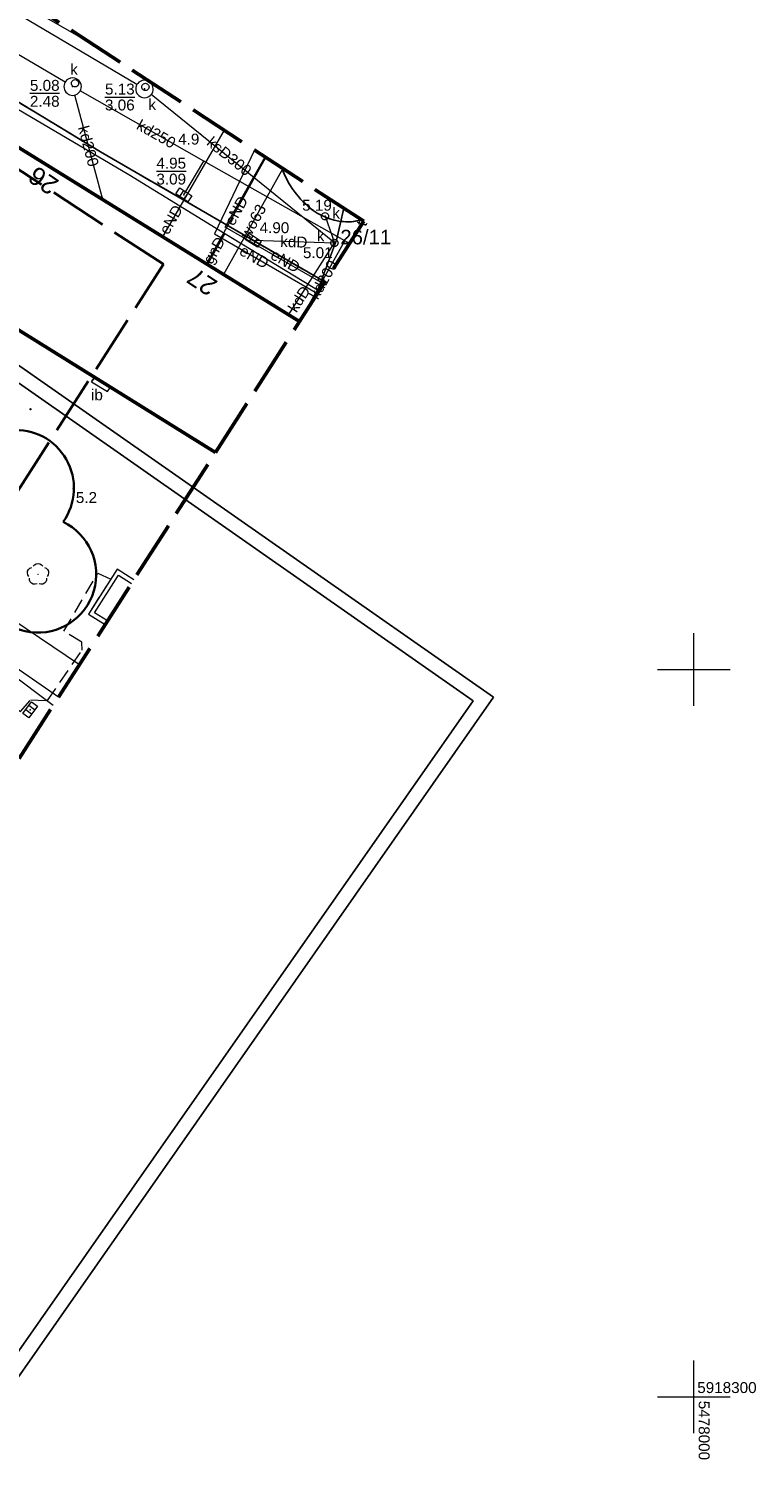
# Model space of a CAD drawing. Extents: x 5477758 to 5478338, y 5918296 to 5918505.
# Tile 58 of 135: x 5477954 to 5478004, y 5918296 to 5918394. Entities that reach past the tile are written whole.
import ezdxf
from ezdxf.enums import TextEntityAlignment as Align

# ---------------------------------------------------------------- set-up
doc = ezdxf.new("R2010")
doc.units = 0
doc.header["$PDSIZE"] = 0.75
for name, pattern in [('PRZER1-1', [2, 1, -1]), ('PRZER2-1', [3, 2, -1]), ('PRZER3-1', [4, 3, -1]), ('PRZER4-1', [5, 4, -1])]:
    doc.linetypes.add(name, pattern=pattern)
doc.layers.get('0').update_dxf_attribs({"linetype": 'CONTINUOUS'})
for name, color, linetype, lineweight in [('FrameItemsLayer$', 7, 'CONTINUOUS', 0), ('GEPPGD', 7, 'CONTINUOUS', 18), ('GESBZO', 7, 'CONTINUOUS', 50), ('GESDZI', 7, 'CONTINUOUS', 18), ('GESDZI_O', 7, 'CONTINUOUS', 18), ('GSLKRW', 7, 'CONTINUOUS', 25), ('GSPPRB', 7, 'CONTINUOUS', 20), ('GSPWPN', 7, 'CONTINUOUS', 13), ('GSPWPN_O', 7, 'CONTINUOUS', 13), ('GSSDSO', 7, 'CONTINUOUS', 18), ('GSSIIN', 7, 'CONTINUOUS', 18), ('GSSIIN_O', 7, 'CONTINUOUS', 18), ('GSSKOA', 7, 'PRZER3-1', 18), ('GSSKOD', 7, 'PRZER2-1', 18), ('GUPIWZ', 7, 'CONTINUOUS', 18), ('GUPIWZ_O', 7, 'CONTINUOUS', 18), ('GUPPRZ', 7, 'CONTINUOUS', 18), ('GUPPRZ_O', 7, 'CONTINUOUS', 18), ('GUSIKP', 7, 'CONTINUOUS', 18), ('OT_Rzedna', 7, 'CONTINUOUS', 18), ('pomiar', 7, 'CONTINUOUS', 18), ('zakres', 150, 'PRZER4-1', 50), ('ZZ_korona', 7, 'CONTINUOUS', 35)]:
    doc.layers.add(name, color=color, linetype=linetype, lineweight=lineweight)
for name, color, linetype, lineweight, true_color in [('GEPADR_O', 7, 'CONTINUOUS', 18, 0x800040), ('GESUZY', 7, 'PRZER1-1', 18, 0x008000), ('GSPRDL', 7, 'CONTINUOUS', 18, 0x008000), ('GULEPR', 1, 'CONTINUOUS', 18, 0xff0000), ('GULEPR_O', 1, 'CONTINUOUS', 18, 0xff0000), ('GULGPR', 7, 'CONTINUOUS', 18, 0xeaea00), ('GULGPR_O', 7, 'CONTINUOUS', 18, 0xeaea00), ('GULKPR', 7, 'CONTINUOUS', 18, 0x803300), ('GULKPR_O', 7, 'CONTINUOUS', 18, 0x803300), ('GULTPR', 7, 'CONTINUOUS', 18, 0xff9100), ('GULTPR_O', 7, 'CONTINUOUS', 18, 0xff9100), ('GULWPR', 5, 'CONTINUOUS', 18, 0x0000ff), ('GULWPR_O', 5, 'CONTINUOUS', 18, 0x0000ff), ('GUPKKS', 7, 'CONTINUOUS', 18, 0x803300), ('GUPKSD', 7, 'CONTINUOUS', 18, 0x803300)]:
    doc.layers.add(name, color=color, linetype=linetype, lineweight=lineweight, true_color=true_color)
doc.layers.add('kołnierz', color=11, linetype='CONTINUOUS', lineweight=70, plot=False)
doc.layers.add('ZZ_ramka', color=6, linetype='CONTINUOUS')
doc.styles.add('GEO-INFO', font='arial.ttf')

# ---------------------------------------------------------------- blocks, each defined once
blk = doc.blocks.new('POINT')
at = {"color": 0}
blk.add_point((0, 0), dxfattribs=at)
blk = doc.blocks.new('EPPGN')
blk.add_hatch(color=0).paths.add_polyline_path([(0, -0.09), (0.027812, -0.085595), (0.052901, -0.072812), (0.072812, -0.052901), (0.085595, -0.027812), (0.09, 0), (0.085595, 0.027812), (0.072812, 0.052901), (0.052901, 0.072812), (0.027812, 0.085595), (0, 0.09), (-0.027812, 0.085595), (-0.052901, 0.072812), (-0.072812, 0.052901), (-0.085595, 0.027812), (-0.09, 0), (-0.085595, -0.027812), (-0.072812, -0.052901), (-0.052901, -0.072812), (-0.027812, -0.085595)])
blk = doc.blocks.new('SUUS05')
at = {"color": 0}
blk.add_lwpolyline([(0.5, -0.25), (-0.5, -0.25), (-0.5, 0.25), (0.5, 0.25)], close=True, dxfattribs=at)
for points in [[(-0.175, -0.25), (-0.175, 0.25)], [(0.175, -0.25), (0.175, 0.25)]]:
    blk.add_lwpolyline(points, dxfattribs=at)
blk = doc.blocks.new('KOLO')
blk.add_hatch(color=0).paths.add_polyline_path([(-0.5, 0), (-0.482963, -0.12941), (-0.433013, -0.25), (-0.353553, -0.353553), (-0.25, -0.433013), (-0.12941, -0.482963), (0, -0.5), (0.12941, -0.482963), (0.25, -0.433013), (0.353553, -0.353553), (0.433013, -0.25), (0.482963, -0.12941), (0.5, 0), (0.482963, 0.12941), (0.433013, 0.25), (0.353553, 0.353553), (0.25, 0.433013), (0.12941, 0.482963), (0, 0.5), (-0.12941, 0.482963), (-0.25, 0.433013), (-0.353553, 0.353553), (-0.433013, 0.25), (-0.482963, 0.12941)])
blk = doc.blocks.new('OKRAG_PELNY')
at = {"color": 0}
blk.add_lwpolyline([(0, 0.5), (0.12941, 0.482963), (0.25, 0.433013), (0.353553, 0.353553), (0.433013, 0.25), (0.482963, 0.12941), (0.5, 0), (0.482963, -0.12941), (0.433013, -0.25), (0.353553, -0.353553), (0.25, -0.433013), (0.12941, -0.482963), (0, -0.5), (-0.12941, -0.482963), (-0.25, -0.433013), (-0.353553, -0.353553), (-0.433013, -0.25), (-0.482963, -0.12941), (-0.5, 0), (-0.482963, 0.12941), (-0.433013, 0.25), (-0.353553, 0.353553), (-0.25, 0.433013), (-0.12941, 0.482963)], close=True, dxfattribs=at)
blk = doc.blocks.new('SPDLP')
blk.add_hatch(color=0).paths.add_polyline_path([(0, -0.09), (0.027812, -0.085595), (0.052901, -0.072812), (0.072812, -0.052901), (0.085595, -0.027812), (0.09, 0), (0.085595, 0.027812), (0.072812, 0.052901), (0.052901, 0.072812), (0.027812, 0.085595), (0, 0.09), (-0.027812, 0.085595), (-0.052901, 0.072812), (-0.072812, 0.052901), (-0.085595, 0.027812), (-0.09, 0), (-0.085595, -0.027812), (-0.072812, -0.052901), (-0.052901, -0.072812), (-0.027812, -0.085595)])
at = {"color": 0}
for points in [[(-1.271938, -0.268652), (-1.40916, -0.048001), (-1.462858, 0.20623), (-1.426585, 0.463525), (-1.304695, 0.693003), (-1.11182, 0.867117), (-0.871109, 0.964971)], [(-0.648554, 1.126667), (-0.481106, 1.325358), (-0.255912, 1.454989), (0, 1.5), (0.255912, 1.454989), (0.481106, 1.325358), (0.648554, 1.126667)], [(0.871109, 0.964971), (1.11182, 0.867117), (1.304695, 0.693003), (1.426585, 0.463525), (1.462858, 0.20623), (1.40916, -0.048001), (1.271938, -0.268652)], [(-0.137547, -1.292703), (-0.389802, -1.355024), (-0.648184, -1.327532), (-0.881678, -1.213525), (-1.062258, -1.026689), (-1.168249, -0.78945), (-1.186929, -0.530282)], [(1.186929, -0.530282), (1.168249, -0.78945), (1.062258, -1.026689), (0.881678, -1.213525), (0.648184, -1.327532), (0.389802, -1.355024), (0.137547, -1.292703)]]:
    blk.add_lwpolyline(points, dxfattribs=at)
blk = doc.blocks.new('OTRN')
at = {"linetype": 'Continuous', "lineweight": 13}
blk.add_hatch(color=0, dxfattribs=at).paths.add_polyline_path([(0, -0.09, 1), (0, 0.09, 1)])
at = {"color": 0, "linetype": 'Continuous', "lineweight": 13}
blk.add_circle((0, 0), 0.0906, dxfattribs=at)

msp = doc.modelspace()

# ---------------------------------------------------------------- linework, layer by layer
msp.add_line((5477958.61, 5918369.77), (5477958.81, 5918370.07))
at = {"layer": 'FrameItemsLayer$', "color": 7, "linetype": 'Continuous', "lineweight": 18}
for points in [[(5478000, 5918347.5), (5478000, 5918352.5)], [(5477997.5, 5918350), (5478002.5, 5918350)], [(5478000, 5918297.5), (5478000, 5918302.5)], [(5477997.5, 5918300), (5478002.5, 5918300)]]:
    msp.add_lwpolyline(points, dxfattribs=at)
at = {"layer": 'GESBZO', "color": 7, "linetype": 'Continuous', "lineweight": 50}
for points in [[(5477911.982, 5918399.231), (5477917.56, 5918408.197), (5477972.897, 5918373.915)], [(5477967.119, 5918364.903), (5477911.982, 5918399.231)]]:
    msp.add_lwpolyline(points, dxfattribs=at)
at = {"layer": 'GESDZI', "color": 7, "linetype": 'Continuous', "lineweight": 18}
for points in [[(5477958.503, 5918401.94), (5477950.46, 5918406.9), (5477941.35, 5918412.22), (5477918.68, 5918425.35), (5477913.96, 5918422.85), (5477922.92, 5918418.17), (5477916.33, 5918408.95), (5477972.897, 5918373.915)], [(5477972.897, 5918373.915), (5477916.33, 5918408.95), (5477901.96, 5918388.82), (5477899.13, 5918390.84), (5477865.49, 5918345.57), (5477927.041, 5918302.392)], [(5477975.94, 5918381.692), (5477975.44, 5918379.49), (5477973.979, 5918375.604)], [(5477973.979, 5918375.604), (5477975.44, 5918379.49), (5477975.94, 5918381.692)]]:
    msp.add_lwpolyline(points, dxfattribs=at)
at = {"layer": 'GESUZY', "color": 96, "linetype": 'PRZER1-1', "lineweight": 18, "ltscale": 0.5, "true_color": 0x008000}
for points in [[(5477927.041, 5918302.392), (5477865.49, 5918345.57), (5477899.13, 5918390.84), (5477901.96, 5918388.82), (5477916.33, 5918408.95), (5477972.897, 5918373.915)], [(5477972.897, 5918373.915), (5477916.33, 5918408.95), (5477901.96, 5918388.82), (5477899.13, 5918390.84), (5477865.49, 5918345.57), (5477927.041, 5918302.392)]]:
    msp.add_lwpolyline(points, dxfattribs=at)
at = {"layer": 'GSLKRW', "color": 7, "linetype": 'Continuous', "lineweight": 25}
msp.add_lwpolyline([(5477974.636, 5918376.629), (5477959.233, 5918385.576), (5477951.149, 5918390.455), (5477931.59, 5918402.551), (5477916.923, 5918411.582)], dxfattribs=at)
msp.add_lwpolyline([(5477971.657, 5918384.49, 0.142611), (5477973.83, 5918381.537, 0.148813), (5477976.231, 5918380.756, 0.061403), (5477977.155, 5918380.898)], format="xyb", dxfattribs=at)
at = {"layer": 'GSPPRB', "color": 7, "linetype": 'Continuous', "lineweight": 20}
for p in [(5477966.314, 5918384.927), (5477959.334, 5918382.456), (5477977.215, 5918380.832), (5477963.492, 5918379.738), (5477976.01, 5918379.457), (5477966.517, 5918377.864), (5477966.565, 5918377.834), (5477967.681, 5918377.132), (5477973.028, 5918374.13)]:
    msp.add_point(p, dxfattribs=at)
at = {"layer": 'GSSDSO', "color": 7, "linetype": 'Continuous', "lineweight": 18}
for points in [[(5477961.516, 5918356.165), (5477960.367, 5918356.894), (5477958.394, 5918353.802), (5477959.543, 5918353.087)], [(5477959.705, 5918353.34), (5477958.81, 5918353.897), (5477960.459, 5918356.48), (5477961.354, 5918355.912)]]:
    msp.add_lwpolyline(points, dxfattribs=at)
at = {"layer": 'GSSIIN', "color": 7, "linetype": 'Continuous', "lineweight": 18}
msp.add_lwpolyline([(5477959.711, 5918369.093), (5477959.899, 5918369.398), (5477958.813, 5918370.074), (5477958.61, 5918369.77)], close=True, dxfattribs=at)
at = {"layer": 'GSSKOA', "color": 7, "linetype": 'PRZER3-1', "lineweight": 18, "ltscale": 0.5}
msp.add_lwpolyline([(5477974.636, 5918376.629), (5477959.233, 5918385.576), (5477951.149, 5918390.455), (5477931.59, 5918402.551), (5477916.923, 5918411.582)], dxfattribs=at)
msp.add_lwpolyline([(5477971.657, 5918384.49, 0.142611), (5477973.83, 5918381.537, 0.148813), (5477976.231, 5918380.756, 0.061403), (5477977.155, 5918380.898)], format="xyb", dxfattribs=at)
at = {"layer": 'GSSKOD', "color": 7, "linetype": 'PRZER2-1', "lineweight": 18, "ltscale": 0.5}
msp.add_lwpolyline([(5477909.644, 5918410.498, -0.138117), (5477912.469, 5918412.502, -0.17002), (5477916.923, 5918411.582), (5477931.59, 5918402.551), (5477951.149, 5918390.455), (5477959.233, 5918385.576), (5477974.636, 5918376.629)], format="xyb", dxfattribs=at)
for points in [[(5477972.895, 5918373.912), (5477917.56, 5918408.197)], [(5477919.712, 5918371.162), (5477940.619, 5918356.896), (5477940.505, 5918356.73), (5477940.956, 5918356.429), (5477953.729, 5918347.096), (5477954.44, 5918347.914), (5477955.591, 5918347.853), (5477957.953, 5918351.321), (5477957.936, 5918351.88), (5477956.696, 5918352.617), (5477959.044, 5918356.623), (5477959.921, 5918356.195), (5477958.394, 5918353.802), (5477959.543, 5918353.087)]]:
    msp.add_lwpolyline(points, dxfattribs=at)
at = {"layer": 'GULEPR', "color": 1, "linetype": 'Continuous', "lineweight": 18, "true_color": 0xff0000}
for points in [[(5477967.709, 5918387.069), (5477963.492, 5918379.738)], [(5477969.809, 5918385.698), (5477967.053, 5918379.937), (5477974.123, 5918375.828)], [(5477966.517, 5918377.864), (5477970.593, 5918385.185)], [(5477974.552, 5918376.497), (5477967.786, 5918380.387), (5477970.527, 5918385.228)], [(5477955.967, 5918347.509), (5477939.89, 5918359.601), (5477937.287, 5918356.02)]]:
    msp.add_lwpolyline(points, dxfattribs=at)
at = {"layer": 'GULGPR', "color": 2, "linetype": 'Continuous', "lineweight": 18, "true_color": 0xeaea00}
for points in [[(5477891.124, 5918425.698), (5477899.646, 5918420.458), (5477911.206, 5918413.431), (5477941.239, 5918395.738), (5477961.161, 5918384.007), (5477967.774, 5918379.961), (5477974.238, 5918376.007)], [(5477967.774, 5918379.961), (5477966.565, 5918377.834)]]:
    msp.add_lwpolyline(points, dxfattribs=at)
at = {"layer": 'GULKPR', "color": 36, "linetype": 'Continuous', "lineweight": 18, "true_color": 0x803300}
for points in [[(5477956.789, 5918390.358), (5477947.622, 5918395.734), (5477945.657, 5918396.892), (5477932.951, 5918404.334), (5477930.059, 5918406.036), (5477923.516, 5918409.832), (5477920.145, 5918411.846), (5477914.819, 5918414.967), (5477910.792, 5918417.059)], [(5477961.729, 5918390.199), (5477934.013, 5918406.601)], [(5477959.334, 5918382.456), (5477957.461, 5918389.474)], [(5477976.332, 5918379.274), (5477976.01, 5918379.457), (5477966.314, 5918384.927), (5477957.828, 5918389.757)], [(5477975.297, 5918379.309), (5477962.711, 5918389.516)], [(5477964.954, 5918382.613), (5477966.314, 5918384.927)], [(5477974.649, 5918381.143), (5477975.297, 5918379.309)], [(5477969.717, 5918379.494), (5477975.297, 5918379.309)], [(5477973.028, 5918374.13), (5477976.01, 5918379.457)], [(5477972.126, 5918374.316), (5477975.297, 5918379.309)]]:
    msp.add_lwpolyline(points, dxfattribs=at)
at = {"layer": 'GULTPR', "color": 30, "linetype": 'Continuous', "lineweight": 18, "true_color": 0xff9100}
msp.add_lwpolyline([(5477977.229, 5918380.85), (5477977.215, 5918380.832), (5477977.102, 5918380.475)], dxfattribs=at)
at = {"layer": 'GULWPR', "color": 5, "linetype": 'Continuous', "lineweight": 18, "true_color": 0x0000ff}
for points in [[(5477894.488, 5918431.165), (5477897.208, 5918429.641), (5477922.238, 5918414.33), (5477935.328, 5918406.317), (5477940.653, 5918403.243), (5477944.829, 5918400.897), (5477958.681, 5918392.967)], [(5477971.742, 5918384.435), (5477967.681, 5918377.132)], [(5477957.77, 5918350.321), (5477940.475, 5918361.981), (5477936.533, 5918356.547)], [(5477956.335, 5918348.083), (5477942.452, 5918357.699), (5477939.828, 5918354.12)]]:
    msp.add_lwpolyline(points, dxfattribs=at)
at = {"layer": 'GUPPRZ_O', "color": 36, "linetype": 'Continuous', "lineweight": 9, "true_color": 0x803300, "flags": 128}
for points in [[(5477954.372, 5918389.593), (5477956.411, 5918389.593)], [(5477959.531, 5918389.34), (5477961.57, 5918389.34)], [(5477963.063, 5918384.247), (5477965.101, 5918384.247)]]:
    msp.add_lwpolyline(points, dxfattribs=at)
at = {"layer": 'GUSIKP', "color": 36, "linetype": 'Continuous', "lineweight": 18, "true_color": 0x803300}
for points in [[(5477957.907, 5918390.054, 0.57735), (5477957.007, 5918390.574, 1.732051)], [(5477962.845, 5918389.894, 0.57735), (5477961.945, 5918390.413, 1.732051)]]:
    msp.add_lwpolyline(points, format="xyb", close=True, dxfattribs=at)
at = {"layer": 'kołnierz', "linetype": 'PRZER4-1', "lineweight": 50}
msp.add_lwpolyline([(5477977.309, 5918380.798), (5477954.837, 5918395.479), (5477993.178, 5918463.057), (5477934.574, 5918496.308), (5477890.354, 5918424.446), (5477901.969, 5918417.467), (5477859.483, 5918348.301), (5477882.168, 5918332.75), (5477926.647, 5918301.778)], close=True, dxfattribs=at)
at = {"layer": 'zakres', "linetype": 'PRZER4-1', "lineweight": 40}
msp.add_lwpolyline([(5477963.54, 5918377.848), (5477941.504, 5918392.244), (5477979.546, 5918459.295), (5477938.033, 5918482.848), (5477904.167, 5918427.813), (5477915.775, 5918420.837), (5477872.982, 5918351.171), (5477887.852, 5918340.978), (5477923.836, 5918315.921)], close=True, dxfattribs=at)
at = {"layer": 'ZZ_korona'}
for centre, start, end in [((5477953.396, 5918362.459, 10.12), 324.51362, 159.90554), ((5477954.928, 5918356.528, 10.12), 181.46632, 64.45356)]:
    msp.add_arc(centre, 4, start, end, dxfattribs=at)
at = {"layer": 'ZZ_ramka'}
for points in [[(5477986.229, 5918348.093), (5477952.195, 5918299.41), (5477883.35, 5918347.539), (5477917.385, 5918396.222)], [(5477984.837, 5918347.847), (5477951.948, 5918300.803), (5477886.382, 5918346.64), (5477919.27, 5918393.684)]]:
    msp.add_lwpolyline(points, close=True, dxfattribs=at)

# ---------------------------------------------------------------- block references
at = {"layer": 'GEPPGD', "color": 7, "lineweight": 18, "xscale": 0.5, "yscale": 0.5}
msp.add_blockref('EPPGN', (5477975.44, 5918379.49), dxfattribs=at)
at = {"layer": 'GSPRDL', "color": 96, "lineweight": 18, "true_color": 0x008000, "xscale": 0.5, "yscale": 0.5}
msp.add_blockref('SPDLP', (5477954.928, 5918356.528), dxfattribs=at)
at = {"layer": 'GSPWPN', "color": 7, "lineweight": 13, "xscale": 0.09, "yscale": 0.09}
msp.add_blockref('KOLO', (5477966.096, 5918386.807), dxfattribs=at)
at = {"layer": 'GUPIWZ', "color": 7, "lineweight": 18, "xscale": 0.5, "yscale": 0.5}
for p in [(5477957.478, 5918390.283), (5477962.306, 5918390.033), (5477974.649, 5918381.143), (5477975.297, 5918379.309)]:
    msp.add_blockref('OKRAG_PELNY', p, dxfattribs=at)
at = {"layer": 'GUPKKS', "color": 36, "lineweight": 18, "true_color": 0x803300}
for p, rotation in [((5477964.954, 5918382.613), 325.9574116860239), ((5477969.717, 5918379.494), 327.3194470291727), ((5477954.387, 5918347.221), 53.71135619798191)]:
    msp.add_blockref('SUUS05', p, dxfattribs=dict(at, rotation=rotation))
at = {"layer": 'GUPKSD', "color": 36, "lineweight": 18, "true_color": 0x803300, "xscale": 0.5, "yscale": 0.5}
for p in [(5477974.649, 5918381.143), (5477975.297, 5918379.309)]:
    msp.add_blockref('POINT', p, dxfattribs=at)
at = {"layer": 'GUPPRZ', "color": 36, "lineweight": 18, "true_color": 0x803300}
for p in [(5477957.307, 5918390.054), (5477962.245, 5918389.894), (5477964.954, 5918382.613), (5477974.649, 5918381.143), (5477969.717, 5918379.494), (5477975.297, 5918379.309), (5477954.399, 5918347.214)]:
    msp.add_blockref('POINT', p, dxfattribs=at)
at = {"layer": 'OT_Rzedna', "color": 7, "linetype": 'Continuous', "xscale": 0.5, "yscale": 0.5, "zscale": 0.5}
for p in [(5477954.41, 5918367.882), (5477957.376, 5918362.433)]:
    msp.add_blockref('OTRN', p, dxfattribs=at)

# ---------------------------------------------------------------- texts
at = {"layer": 'FrameItemsLayer$', "color": 7, "linetype": 'Continuous', "lineweight": 0, "style": 'GEO-INFO'}
msp.add_text('5918300', height=0.75, dxfattribs=at).set_placement((5478000.228, 5918301.012, 21474836.47), align=Align.TOP_LEFT)
msp.add_text('5478000', height=0.75, rotation=270, dxfattribs=at).set_placement((5478001.078, 5918295.652, 21474836.47), align=Align.TOP_RIGHT)
at = {"layer": 'GEPADR_O', "color": 236, "linetype": 'Continuous', "lineweight": 0, "true_color": 0x800040, "style": 'GEO-INFO'}
for s, rotation, p in [('26', 145.76007, (5477955.745, 5918382.528)), ('27', 146.79774, (5477966.666, 5918375.588))]:
    msp.add_text(s, height=1.25, rotation=rotation, dxfattribs=at).set_placement(p, align=Align.TOP_LEFT)
at = {"layer": 'GESDZI_O', "color": 7, "linetype": 'Continuous', "lineweight": 0, "style": 'GEO-INFO'}
msp.add_text('26/11', height=1, dxfattribs=at).set_placement((5477977.449, 5918379.713), align=Align.MIDDLE_CENTER)
at = {"layer": 'GSPWPN_O', "color": 7, "linetype": 'Continuous', "lineweight": 0, "style": 'GEO-INFO'}
msp.add_text('4.9', height=0.75, dxfattribs=at).set_placement((5477964.558, 5918386.071))
at = {"layer": 'GSSIIN_O', "color": 7, "linetype": 'Continuous', "lineweight": 0, "style": 'GEO-INFO'}
msp.add_text('ib', height=0.75, dxfattribs=at).set_placement((5477958.98, 5918368.884), align=Align.MIDDLE)
at = {"layer": 'GULEPR_O', "color": 1, "linetype": 'Continuous', "lineweight": 0, "true_color": 0xff0000, "style": 'GEO-INFO'}
for rotation, p in [(60.88925, (5477968.555, 5918381.525)), (60.09067, (5477964.065, 5918380.912)), (329.83926, (5477969.787, 5918378.355)), (330.10342, (5477971.929, 5918378.07))]:
    msp.add_text('eND', height=0.75, rotation=rotation, dxfattribs=at).set_placement(p, align=Align.MIDDLE_CENTER)
at = {"layer": 'GULGPR_O', "color": 2, "linetype": 'Continuous', "lineweight": 0, "true_color": 0xeaea00, "style": 'GEO-INFO'}
msp.add_text('gnD', height=0.75, rotation=60.37823, dxfattribs=at).set_placement((5477967.122, 5918378.744), align=Align.MIDDLE)
at = {"layer": 'GULKPR_O', "color": 36, "linetype": 'Continuous', "lineweight": 0, "true_color": 0x803300, "style": 'GEO-INFO'}
for s, rotation, p in [('kd200', 284.94266, (5477958.398, 5918385.965)), ('kd250', 330.56954, (5477963.058, 5918386.802)), ('ksD300', 320.9581, (5477968.071, 5918385.265))]:
    msp.add_text(s, height=0.75, rotation=rotation, dxfattribs=at).set_placement(p, align=Align.MIDDLE_CENTER)
for s, rotation, p in [('kdD', 358.10548, (5477972.507, 5918379.401)), ('kd200', 60.76165, (5477974.519, 5918376.793)), ('kdD', 57.58709, (5477972.857, 5918375.466))]:
    msp.add_text(s, height=0.75, rotation=rotation, dxfattribs=at).set_placement(p, align=Align.MIDDLE)
at = {"layer": 'GULTPR_O', "color": 30, "linetype": 'Continuous', "lineweight": 0, "true_color": 0xff9100, "style": 'GEO-INFO'}
msp.add_text('t', height=0.75, rotation=72.44912, dxfattribs=at).set_placement((5477977.159, 5918380.653), align=Align.MIDDLE_CENTER)
at = {"layer": 'GULWPR_O', "color": 5, "linetype": 'Continuous', "lineweight": 0, "true_color": 0x0000ff, "style": 'GEO-INFO'}
msp.add_text('wo63', height=0.75, rotation=60.92428, dxfattribs=at).set_placement((5477969.711, 5918380.783), align=Align.MIDDLE_CENTER)
at = {"layer": 'GUPIWZ_O', "color": 7, "linetype": 'Continuous', "lineweight": 0, "style": 'GEO-INFO'}
for p in [(5477957.661, 5918390.872), (5477963.039, 5918388.45), (5477975.669, 5918380.987), (5477974.612, 5918379.419)]:
    msp.add_text('k', height=0.75, dxfattribs=at).set_placement(p, align=Align.RIGHT)
at = {"layer": 'GUPPRZ_O', "color": 36, "linetype": 'Continuous', "lineweight": 0, "true_color": 0x803300, "style": 'GEO-INFO'}
for s, p in [('5.08', (5477954.372, 5918389.765)), ('5.13', (5477959.531, 5918389.512)), ('2.48', (5477954.372, 5918388.67)), ('3.06', (5477959.531, 5918388.417)), ('4.95', (5477963.063, 5918384.42)), ('3.09', (5477963.063, 5918383.325))]:
    msp.add_text(s, height=0.75, dxfattribs=at).set_placement(p)
for s, p in [('5.19', (5477973.079, 5918381.902)), ('4.90', (5477970.155, 5918380.357)), ('5.01', (5477973.133, 5918378.639))]:
    msp.add_text(s, height=0.75, dxfattribs=at).set_placement(p, align=Align.MIDDLE_LEFT)
at = {"layer": 'pomiar', "color": 7, "style": 'GEO-INFO'}
msp.add_text('5.2', height=0.75, dxfattribs=at).set_placement((5477957.528, 5918362.187), align=Align.TOP_LEFT)

doc.saveas('drawing.dxf')
